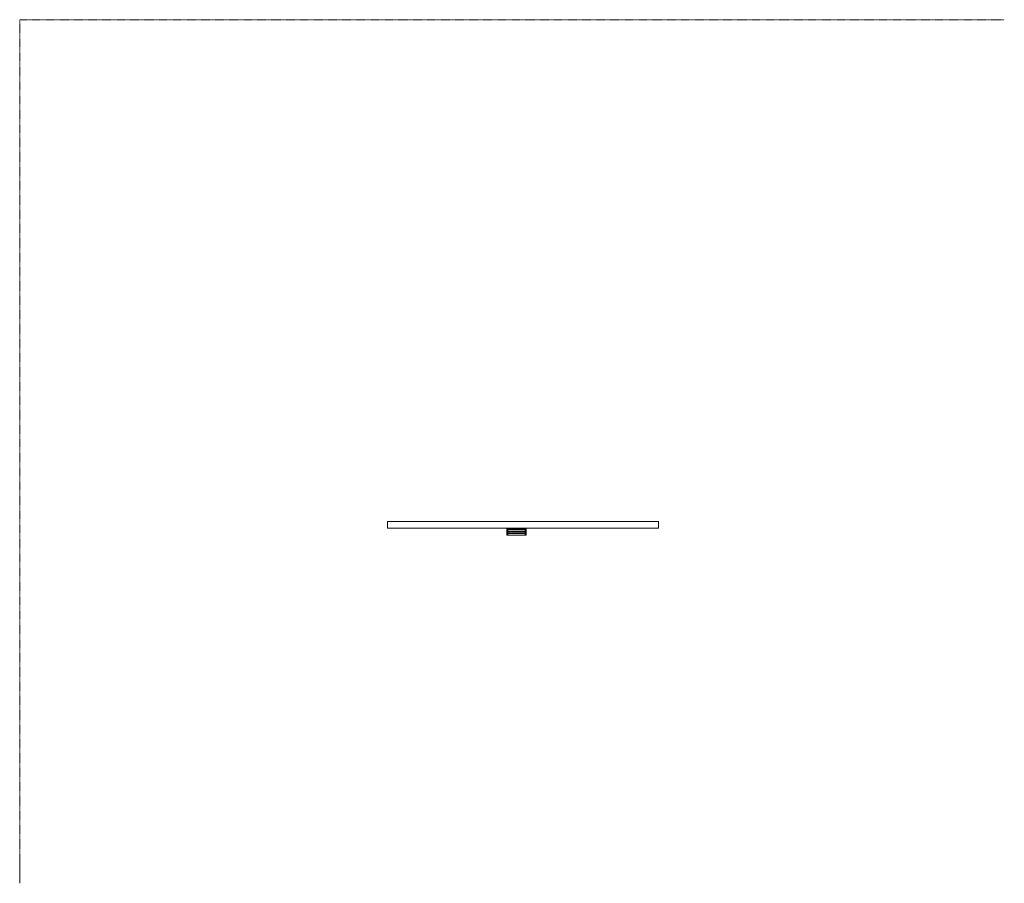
# Model space of a CAD drawing. Header units: millimetres. Extents: x -15489 to 15034, y -13406 to 13375.
import ezdxf

# ---------------------------------------------------------------- set-up
doc = ezdxf.new("R2010")
doc.units = ezdxf.units.MM
doc.linetypes.add('Centre', pattern=[31.75, 6.35, -4.75, 15.9, -4.75])
for name, color, linetype, lineweight in [('A-FLOR-LEVL', 51, 'Continuous', 9), ('A-WALL', 113, 'Continuous', 9), ('P-SANR-FIXT', 6, 'Continuous', 9)]:
    doc.layers.add(name, color=color, linetype=linetype, lineweight=lineweight)

# ---------------------------------------------------------------- blocks, each defined once
blk = doc.blocks.new('FFAS1393-908440BF0_REVIT - Acacia E Towel Rack_Matt Black-388668-_3D_')
at = {"layer": 'P-SANR-FIXT'}
mesh = blk.add_polyface(dxfattribs=at)
corners = [(-175, 315, 790), (-175, 315, 800), (-175, 320, 800), (-175, 320, 790)]
mesh.append_faces([[corners[k] for k in face] for face in [(0, 1, 2, 3)]])
mesh = blk.add_polyface(dxfattribs=at)
corners = [(425, 320, 790), (-175, 320, 790), (-175, 320, 800), (425, 320, 800)]
mesh.append_faces([[corners[k] for k in face] for face in [(0, 1, 2, 3)]])
mesh = blk.add_polyface(dxfattribs=at)
corners = [(425, 320, 800), (-175, 320, 800), (-175, 315, 800), (425, 315, 800)]
mesh.append_faces([[corners[k] for k in face] for face in [(0, 1, 2, 3)]])
mesh = blk.add_polyface(dxfattribs=at)
corners = [(425, 315, 790), (-175, 315, 790), (-175, 320, 790), (425, 320, 790)]
mesh.append_faces([[corners[k] for k in face] for face in [(0, 1, 2, 3)]])
mesh = blk.add_polyface(dxfattribs=at)
corners = [(425, 315, 800), (-175, 315, 800), (-175, 315, 790), (425, 315, 790)]
mesh.append_faces([[corners[k] for k in face] for face in [(0, 1, 2, 3)]])
mesh = blk.add_polyface(dxfattribs=at)
corners = [(-175, 315, 790), (-175, 100, 790), (-175, 100, 800), (-175, 315, 800)]
mesh.append_faces([[corners[k] for k in face] for face in [(0, 1, 2, 3)]])
mesh = blk.add_polyface(dxfattribs=at)
corners = [(-145, 315, 800), (-175, 315, 800), (-175, 100, 800), (-145, 100, 800)]
mesh.append_faces([[corners[k] for k in face] for face in [(0, 1, 2, 3)]])
mesh = blk.add_polyface(dxfattribs=at)
corners = [(-145, 100, 790), (-175, 100, 790), (-175, 315, 790), (-145, 315, 790)]
mesh.append_faces([[corners[k] for k in face] for face in [(0, 1, 2, 3)]])
mesh = blk.add_polyface(dxfattribs=at)
corners = [(-145, 315, 790), (-175, 315, 790), (-175, 315, 800), (-145, 315, 800)]
mesh.append_faces([[corners[k] for k in face] for face in [(0, 1, 2, 3)]])
mesh = blk.add_polyface(dxfattribs=at)
corners = [(-145, 100, 800), (-145, 100, 790), (-145, 315, 790), (-145, 315, 800)]
mesh.append_faces([[corners[k] for k in face] for face in [(0, 1, 2, 3)]])
mesh = blk.add_polyface(dxfattribs=at)
corners = [(395, 315, 790), (395, 100, 790), (395, 100, 800), (395, 315, 800)]
mesh.append_faces([[corners[k] for k in face] for face in [(0, 1, 2, 3)]])
mesh = blk.add_polyface(dxfattribs=at)
corners = [(395, 100, 800), (425, 100, 800), (425, 315, 800), (395, 315, 800)]
mesh.append_faces([[corners[k] for k in face] for face in [(0, 1, 2, 3)]])
mesh = blk.add_polyface(dxfattribs=at)
corners = [(395, 315, 790), (425, 315, 790), (425, 100, 790), (395, 100, 790)]
mesh.append_faces([[corners[k] for k in face] for face in [(0, 1, 2, 3)]])
mesh = blk.add_polyface(dxfattribs=at)
corners = [(395, 315, 800), (425, 315, 800), (425, 315, 790), (395, 315, 790)]
mesh.append_faces([[corners[k] for k in face] for face in [(0, 1, 2, 3)]])
mesh = blk.add_polyface(dxfattribs=at)
corners = [(425, 320, 800), (425, 315, 800), (425, 315, 790), (425, 320, 790)]
mesh.append_faces([[corners[k] for k in face] for face in [(0, 1, 2, 3)]])
mesh = blk.add_polyface(dxfattribs=at)
corners = [(425, 100, 800), (425, 100, 790), (425, 315, 790), (425, 315, 800)]
mesh.append_faces([[corners[k] for k in face] for face in [(0, 1, 2, 3)]])
mesh = blk.add_polyface(dxfattribs=at)
corners = [(-145, 100, 800), (-175, 100, 800), (-175, 100, 790), (-145, 100, 790)]
mesh.append_faces([[corners[k] for k in face] for face in [(0, 1, 2, 3)]])
mesh = blk.add_polyface(dxfattribs=at)
corners = [(413, 213, 790), (413, 213, 720), (411, 213, 711), (408, 213, 702), (402, 213, 695), (395, 213, 690), (387, 213, 686), (377, 213, 685), (-128, 213, 685), (-137, 213, 686), (-145, 213, 690), (-152, 213, 695), (-158, 213, 702), (-161, 213, 711), (-163, 213, 720), (-163, 213, 790), (-157, 213, 790), (-157, 213, 720), (-156, 213, 712), (-153, 213, 705), (-149, 213, 699), (-142, 213, 694), (-135, 213, 691), (-128, 213, 690), (377, 213, 690), (385, 213, 691), (392, 213, 694), (399, 213, 699), (403, 213, 705), (406, 213, 712), (408, 213, 720), (408, 213, 790)]
mesh.append_faces([[corners[k] for k in face] for face in [(1, 30, 31, 0)]], dxfattribs={"vtx0": -1})
mesh.append_faces([[corners[k] for k in face] for face in [(12, 19, 11), (22, 9, 21)]], dxfattribs={"vtx0": -1, "vtx1": -1})
mesh.append_faces([[corners[k] for k in face] for face in [(20, 10, 11, 19), (21, 9, 10, 20), (3, 28, 29, 2), (2, 29, 30, 1), (28, 3, 4), (7, 24, 25, 6), (6, 25, 26, 5), (5, 26, 27)]], dxfattribs={"vtx0": -1, "vtx2": -1})
mesh.append_faces([[corners[k] for k in face] for face in [(13, 14, 17, 18), (12, 13, 18, 19), (22, 23, 8, 9), (7, 8, 23, 24), (4, 5, 27, 28)]], dxfattribs={"vtx1": -1, "vtx3": -1})
mesh.append_faces([[corners[k] for k in face] for face in [(14, 15, 16, 17)]], dxfattribs={"vtx3": -1})
mesh = blk.add_polyface(dxfattribs=at)
corners = [(-157, 198, 790), (-157, 213, 790), (-163, 213, 790), (-163, 198, 790)]
mesh.append_faces([[corners[k] for k in face] for face in [(0, 1, 2, 3)]])
mesh = blk.add_polyface(dxfattribs=at)
corners = [(-163, 198, 790), (-163, 213, 790), (-163, 213, 720), (-163, 198, 720)]
mesh.append_faces([[corners[k] for k in face] for face in [(0, 1, 2, 3)]])
mesh = blk.add_polyface(dxfattribs=at)
corners = [(-128, 198, 685), (-137, 198, 686), (-145, 198, 690), (-152, 198, 695), (-158, 198, 702), (-161, 198, 711), (-163, 198, 720), (-163, 213, 720), (-161, 213, 711), (-158, 213, 702), (-152, 213, 695), (-145, 213, 690), (-137, 213, 686), (-128, 213, 685)]
mesh.append_faces([[corners[k] for k in face] for face in [(7, 8, 5, 6), (0, 1, 12, 13)]], dxfattribs={"vtx1": -1})
mesh.append_faces([[corners[k] for k in face] for face in [(8, 9, 4, 5), (3, 4, 9, 10), (10, 11, 2, 3), (11, 12, 1, 2)]], dxfattribs={"vtx1": -1, "vtx3": -1})
mesh = blk.add_polyface(dxfattribs=at)
corners = [(413, 198, 790), (408, 198, 790), (408, 198, 720), (406, 198, 712), (403, 198, 705), (399, 198, 699), (392, 198, 694), (385, 198, 691), (377, 198, 690), (-128, 198, 690), (-135, 198, 691), (-142, 198, 694), (-149, 198, 699), (-153, 198, 705), (-156, 198, 712), (-157, 198, 720), (-157, 198, 790), (-163, 198, 790), (-163, 198, 720), (-161, 198, 711), (-158, 198, 702), (-152, 198, 695), (-145, 198, 690), (-137, 198, 686), (-128, 198, 685), (377, 198, 685), (387, 198, 686), (395, 198, 690), (402, 198, 695), (408, 198, 702), (411, 198, 711), (413, 198, 720)]
mesh.append_faces([[corners[k] for k in face] for face in [(18, 15, 16, 17)]], dxfattribs={"vtx0": -1})
mesh.append_faces([[corners[k] for k in face] for face in [(29, 4, 28), (7, 26, 6)]], dxfattribs={"vtx0": -1, "vtx1": -1})
mesh.append_faces([[corners[k] for k in face] for face in [(5, 27, 28, 4), (6, 26, 27, 5), (20, 13, 14, 19), (19, 14, 15, 18), (13, 20, 21), (24, 9, 10, 23), (23, 10, 11, 22), (22, 11, 12)]], dxfattribs={"vtx0": -1, "vtx2": -1})
mesh.append_faces([[corners[k] for k in face] for face in [(30, 31, 2, 3), (29, 30, 3, 4), (7, 8, 25, 26), (24, 25, 8, 9), (21, 22, 12, 13)]], dxfattribs={"vtx1": -1, "vtx3": -1})
mesh.append_faces([[corners[k] for k in face] for face in [(31, 0, 1, 2)]], dxfattribs={"vtx3": -1})
mesh = blk.add_polyface(dxfattribs=at)
corners = [(-157, 198, 720), (-156, 198, 712), (-153, 198, 705), (-149, 198, 699), (-142, 198, 694), (-135, 198, 691), (-128, 198, 690), (-128, 213, 690), (-135, 213, 691), (-142, 213, 694), (-149, 213, 699), (-153, 213, 705), (-156, 213, 712), (-157, 213, 720)]
mesh.append_faces([[corners[k] for k in face] for face in [(0, 1, 12, 13)]], dxfattribs={"vtx1": -1})
mesh.append_faces([[corners[k] for k in face] for face in [(4, 5, 8, 9), (9, 10, 3, 4), (1, 2, 11, 12), (10, 11, 2, 3)]], dxfattribs={"vtx1": -1, "vtx3": -1})
mesh.append_faces([[corners[k] for k in face] for face in [(5, 6, 7, 8)]], dxfattribs={"vtx3": -1})
mesh = blk.add_polyface(dxfattribs=at)
corners = [(-157, 198, 720), (-157, 213, 720), (-157, 213, 790), (-157, 198, 790)]
mesh.append_faces([[corners[k] for k in face] for face in [(0, 1, 2, 3)]])
mesh = blk.add_polyface(dxfattribs=at)
corners = [(-145, 265, 798), (-145, 255, 798), (395, 255, 798), (395, 265, 798)]
mesh.append_faces([[corners[k] for k in face] for face in [(0, 1, 2, 3)]])
mesh = blk.add_polyface(dxfattribs=at)
corners = [(395, 255, 793), (-145, 255, 793), (-145, 265, 793), (395, 265, 793)]
mesh.append_faces([[corners[k] for k in face] for face in [(0, 1, 2, 3)]])
mesh = blk.add_polyface(dxfattribs=at)
corners = [(395, 265, 798), (395, 265, 793), (-145, 265, 793), (-145, 265, 798)]
mesh.append_faces([[corners[k] for k in face] for face in [(0, 1, 2, 3)]])
mesh = blk.add_polyface(dxfattribs=at)
corners = [(-145, 265, 798), (-145, 265, 793), (-145, 255, 793), (-145, 255, 798)]
mesh.append_faces([[corners[k] for k in face] for face in [(0, 1, 2, 3)]])
mesh = blk.add_polyface(dxfattribs=at)
corners = [(-145, 255, 798), (-145, 255, 793), (395, 255, 793), (395, 255, 798)]
mesh.append_faces([[corners[k] for k in face] for face in [(0, 1, 2, 3)]])
mesh = blk.add_polyface(dxfattribs=at)
corners = [(-145, 205, 798), (-145, 195, 798), (395, 195, 798), (395, 205, 798)]
mesh.append_faces([[corners[k] for k in face] for face in [(0, 1, 2, 3)]])
mesh = blk.add_polyface(dxfattribs=at)
corners = [(395, 195, 793), (-145, 195, 793), (-145, 205, 793), (395, 205, 793)]
mesh.append_faces([[corners[k] for k in face] for face in [(0, 1, 2, 3)]])
mesh = blk.add_polyface(dxfattribs=at)
corners = [(395, 205, 798), (395, 205, 793), (-145, 205, 793), (-145, 205, 798)]
mesh.append_faces([[corners[k] for k in face] for face in [(0, 1, 2, 3)]])
mesh = blk.add_polyface(dxfattribs=at)
corners = [(-145, 205, 798), (-145, 205, 793), (-145, 195, 793), (-145, 195, 798)]
mesh.append_faces([[corners[k] for k in face] for face in [(0, 1, 2, 3)]])
mesh = blk.add_polyface(dxfattribs=at)
corners = [(-145, 195, 798), (-145, 195, 793), (395, 195, 793), (395, 195, 798)]
mesh.append_faces([[corners[k] for k in face] for face in [(0, 1, 2, 3)]])
mesh = blk.add_polyface(dxfattribs=at)
corners = [(-145, 145, 798), (-145, 135, 798), (395, 135, 798), (395, 145, 798)]
mesh.append_faces([[corners[k] for k in face] for face in [(0, 1, 2, 3)]])
mesh = blk.add_polyface(dxfattribs=at)
corners = [(395, 135, 793), (-145, 135, 793), (-145, 145, 793), (395, 145, 793)]
mesh.append_faces([[corners[k] for k in face] for face in [(0, 1, 2, 3)]])
mesh = blk.add_polyface(dxfattribs=at)
corners = [(395, 145, 798), (395, 145, 793), (-145, 145, 793), (-145, 145, 798)]
mesh.append_faces([[corners[k] for k in face] for face in [(0, 1, 2, 3)]])
mesh = blk.add_polyface(dxfattribs=at)
corners = [(-145, 145, 798), (-145, 145, 793), (-145, 135, 793), (-145, 135, 798)]
mesh.append_faces([[corners[k] for k in face] for face in [(0, 1, 2, 3)]])
mesh = blk.add_polyface(dxfattribs=at)
corners = [(-145, 135, 798), (-145, 135, 793), (395, 135, 793), (395, 135, 798)]
mesh.append_faces([[corners[k] for k in face] for face in [(0, 1, 2, 3)]])
mesh = blk.add_polyface(dxfattribs=at)
corners = [(377, 198, 690), (377, 213, 690), (-128, 213, 690), (-128, 198, 690)]
mesh.append_faces([[corners[k] for k in face] for face in [(0, 1, 2, 3)]])
mesh = blk.add_polyface(dxfattribs=at)
corners = [(-128, 198, 685), (-128, 213, 685), (377, 213, 685), (377, 198, 685)]
mesh.append_faces([[corners[k] for k in face] for face in [(0, 1, 2, 3)]])
mesh = blk.add_polyface(dxfattribs=at)
corners = [(377, 198, 690), (385, 198, 691), (392, 198, 694), (399, 198, 699), (403, 198, 705), (406, 198, 712), (408, 198, 720), (408, 213, 720), (406, 213, 712), (403, 213, 705), (399, 213, 699), (392, 213, 694), (385, 213, 691), (377, 213, 690)]
mesh.append_faces([[corners[k] for k in face] for face in [(0, 1, 12, 13)]], dxfattribs={"vtx1": -1})
mesh.append_faces([[corners[k] for k in face] for face in [(4, 5, 8, 9), (9, 10, 3, 4), (1, 2, 11, 12), (10, 11, 2, 3)]], dxfattribs={"vtx1": -1, "vtx3": -1})
mesh.append_faces([[corners[k] for k in face] for face in [(5, 6, 7, 8)]], dxfattribs={"vtx3": -1})
mesh = blk.add_polyface(dxfattribs=at)
corners = [(413, 198, 720), (411, 198, 711), (408, 198, 702), (402, 198, 695), (395, 198, 690), (387, 198, 686), (377, 198, 685), (377, 213, 685), (387, 213, 686), (395, 213, 690), (402, 213, 695), (408, 213, 702), (411, 213, 711), (413, 213, 720)]
mesh.append_faces([[corners[k] for k in face] for face in [(7, 8, 5, 6), (0, 1, 12, 13)]], dxfattribs={"vtx1": -1})
mesh.append_faces([[corners[k] for k in face] for face in [(8, 9, 4, 5), (3, 4, 9, 10), (10, 11, 2, 3), (11, 12, 1, 2)]], dxfattribs={"vtx1": -1, "vtx3": -1})
mesh = blk.add_polyface(dxfattribs=at)
corners = [(395, 255, 798), (395, 255, 793), (395, 265, 793), (395, 265, 798)]
mesh.append_faces([[corners[k] for k in face] for face in [(0, 1, 2, 3)]])
mesh = blk.add_polyface(dxfattribs=at)
corners = [(395, 195, 798), (395, 195, 793), (395, 205, 793), (395, 205, 798)]
mesh.append_faces([[corners[k] for k in face] for face in [(0, 1, 2, 3)]])
mesh = blk.add_polyface(dxfattribs=at)
corners = [(395, 135, 798), (395, 135, 793), (395, 145, 793), (395, 145, 798)]
mesh.append_faces([[corners[k] for k in face] for face in [(0, 1, 2, 3)]])
mesh = blk.add_polyface(dxfattribs=at)
corners = [(395, 100, 790), (425, 100, 790), (425, 100, 800), (395, 100, 800)]
mesh.append_faces([[corners[k] for k in face] for face in [(0, 1, 2, 3)]])
mesh = blk.add_polyface(dxfattribs=at)
corners = [(413, 198, 790), (413, 213, 790), (408, 213, 790), (408, 198, 790)]
mesh.append_faces([[corners[k] for k in face] for face in [(0, 1, 2, 3)]])
mesh = blk.add_polyface(dxfattribs=at)
corners = [(408, 198, 790), (408, 213, 790), (408, 213, 720), (408, 198, 720)]
mesh.append_faces([[corners[k] for k in face] for face in [(0, 1, 2, 3)]])
mesh = blk.add_polyface(dxfattribs=at)
corners = [(413, 198, 720), (413, 213, 720), (413, 213, 790), (413, 198, 790)]
mesh.append_faces([[corners[k] for k in face] for face in [(0, 1, 2, 3)]])
blk = doc.blocks.new('Level - M_Level Head - Circle-11789-_3D_')
at = {"layer": 'A-FLOR-LEVL'}
blk.add_circle((4, 0), 4, dxfattribs=at)
mesh = blk.add_polyface(dxfattribs=at)
corners = [(4, 0), (4, 4), (2.96, 3.86), (2, 3.46), (1.17, 2.83), (0.54, 2), (0.14, 1.04), (0, 0)]
mesh.append_faces([[corners[k] for k in face] for face in [(0, 6, 7)]], dxfattribs={"vtx0": -1})
mesh.append_faces([[corners[k] for k in face] for face in [(0, 2, 3, 4)]], dxfattribs={"vtx0": -1, "vtx3": -1})
mesh.append_faces([[corners[k] for k in face] for face in [(1, 2, 0)]], dxfattribs={"vtx1": -1})
mesh.append_faces([[corners[k] for k in face] for face in [(5, 6, 0, 4)]], dxfattribs={"vtx1": -1, "vtx2": -1})
mesh = blk.add_polyface(dxfattribs=at)
corners = [(4, -4), (5.04, -3.86), (6, -3.46), (6.83, -2.83), (7.46, -2), (7.86, -1.04), (8, 0), (4, 0)]
mesh.append_faces([[corners[k] for k in face] for face in [(7, 4, 5, 6)]], dxfattribs={"vtx0": -1})
mesh.append_faces([[corners[k] for k in face] for face in [(4, 7, 3)]], dxfattribs={"vtx0": -1, "vtx1": -1})
mesh.append_faces([[corners[k] for k in face] for face in [(0, 1, 7)]], dxfattribs={"vtx1": -1})
mesh.append_faces([[corners[k] for k in face] for face in [(2, 3, 7, 1)]], dxfattribs={"vtx1": -1, "vtx2": -1})

msp = doc.modelspace()

# ---------------------------------------------------------------- linework, layer by layer
at = {"layer": 'A-FLOR-LEVL', "linetype": 'Centre'}
for p, q in [((-15489, 13375), (-15489, -12606)), ((15034, 13375), (-15489, 13375)), ((-15489, 13375, 4000), (-15489, -12606, 4000)), ((15034, 13375, 4000), (-15489, 13375, 4000)), ((-15489, 13375, -300), (-15489, -12606, -300)), ((15034, 13375, -300), (-15489, 13375, -300)), ((-15489, 13375, -4000), (-15489, -12606, -4000)), ((15034, 13375, -4000), (-15489, 13375, -4000)), ((-15489, 13375, -4300), (-15489, -12606, -4300)), ((15034, 13375, -4300), (-15489, 13375, -4300)), ((-15489, 13375, -4600), (-15489, -12606, -4600)), ((15034, 13375, -4600), (-15489, 13375, -4600))]:
    msp.add_line(p, q, dxfattribs=at)

# ---------------------------------------------------------------- block references
at = {"layer": 'A-FLOR-LEVL', "extrusion": (-1, 0, 0), "xscale": 99.99999999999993, "yscale": 99.99999999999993, "zscale": 99.99999999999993}
for p in [(12606, 0, 15489), (12606, 4000, 15489), (12606, -300, 15489), (12606, -4000, 15489), (12606, -4300, 15489), (12606, -4600, 15489)]:
    msp.add_blockref('Level - M_Level Head - Circle-11789-_3D_', p, dxfattribs=at)
at = {"layer": 'P-SANR-FIXT', "rotation": 180}
msp.add_blockref('FFAS1393-908440BF0_REVIT - Acacia E Towel Rack_Matt Black-388668-_3D_', (37, -2290, -300), dxfattribs=at)

# ---------------------------------------------------------------- meshes
at = {"layer": 'A-WALL'}
mesh = msp.add_polyface(dxfattribs=at)
corners = [(-4088, -2190, 8000), (4312, -2190, 8000), (4312, -2190), (-4088, -2190)]
mesh.append_faces([[corners[k] for k in face] for face in [(0, 1, 2, 3)]])
mesh = msp.add_polyface(dxfattribs=at)
corners = [(-4088, -2390), (-4088, -2190), (4312, -2190), (4312, -2390)]
mesh.append_faces([[corners[k] for k in face] for face in [(0, 1, 2, 3)]])
mesh = msp.add_polyface(dxfattribs=at)
corners = [(4312, -2390, 8000), (4312, -2190, 8000), (-4088, -2190, 8000), (-4088, -2390, 8000)]
mesh.append_faces([[corners[k] for k in face] for face in [(0, 1, 2, 3)]])
mesh = msp.add_polyface(dxfattribs=at)
corners = [(-4088, -2390, 8000), (-4088, -2190, 8000), (-4088, -2190), (-4088, -2390)]
mesh.append_faces([[corners[k] for k in face] for face in [(0, 1, 2, 3)]])
mesh = msp.add_polyface(dxfattribs=at)
corners = [(4312, -2390), (4312, -2390, 8000), (-4088, -2390, 8000), (-4088, -2390)]
mesh.append_faces([[corners[k] for k in face] for face in [(0, 1, 2, 3)]])
mesh = msp.add_polyface(dxfattribs=at)
corners = [(4312, -2390), (4312, -2190), (4312, -2190, 8000), (4312, -2390, 8000)]
mesh.append_faces([[corners[k] for k in face] for face in [(0, 1, 2, 3)]])

doc.saveas('drawing.dxf')
